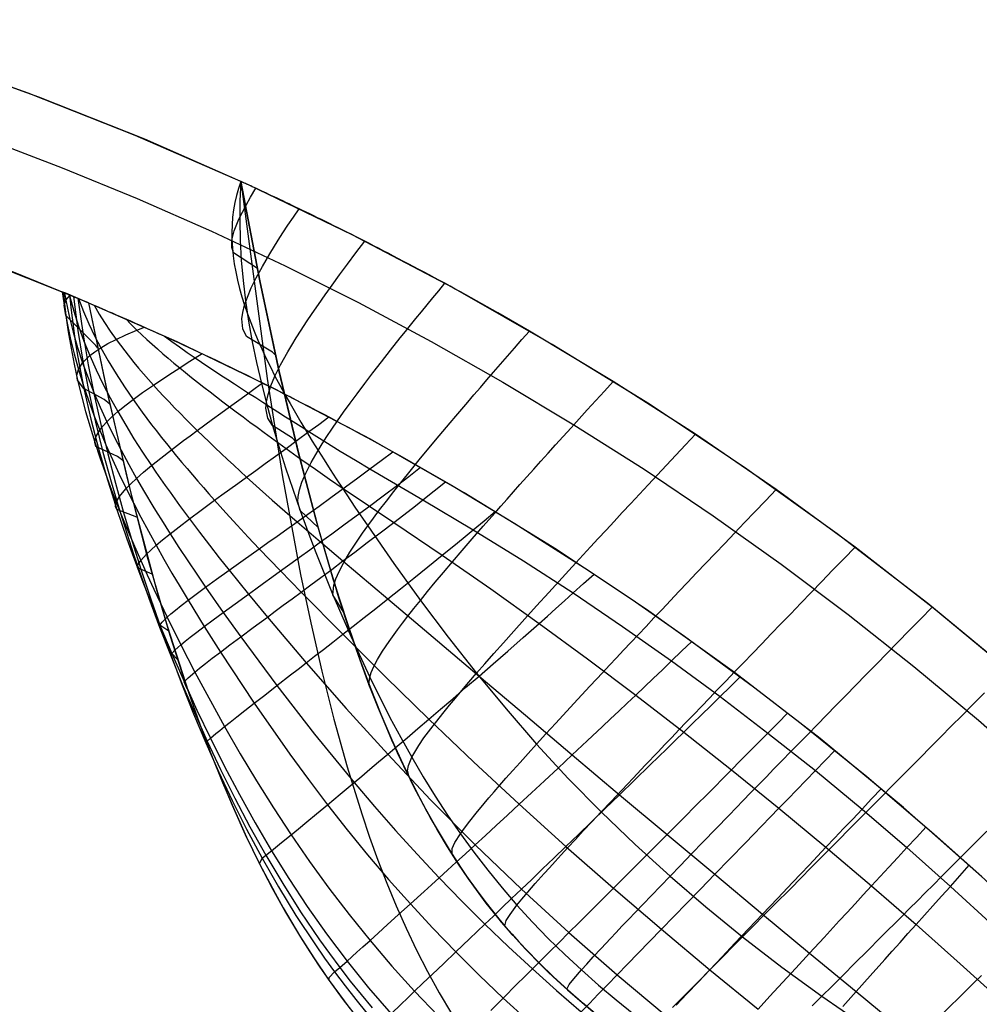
# Model space of a CAD drawing. Header units: millimetres. Extents: x -58 to 58, y -58 to 57.
# Tile 39 of 40: x 20 to 37, y 38 to 55. Entities that reach past the tile are written whole.
import ezdxf

# ---------------------------------------------------------------- set-up
doc = ezdxf.new("R2010")
doc.units = ezdxf.units.MM
doc.header["$MEASUREMENT"] = 0
doc.layers.add('Predefinito', color=5, linetype='Continuous')

msp = doc.modelspace()

# ---------------------------------------------------------------- linework, layer by layer
at = {"layer": 'Predefinito', "extrusion": (0.459919, 0.537098, 0.707107)}
for points in [[(15.859, 93.725), (16.806, 94.121), (17.751, 94.542), (18.695, 94.988), (19.637, 95.459), (20.577, 95.955), (21.513, 96.476), (22.447, 97.023), (23.377, 97.594)], [(20.386, 100.408), (19.418, 99.871), (18.447, 99.363), (17.474, 98.882), (16.499, 98.43)], [(16.499, 98.43), (14.89, 100.173), (14.067, 101.026), (13.229, 101.864), (12.374, 102.683), (11.497, 103.48), (11.049, 103.869), (10.593, 104.25), (10.129, 104.622), (9.657, 104.985), (9.176, 105.335), (8.686, 105.671), (8.187, 105.991), (7.934, 106.145), (7.678, 106.294), (7.419, 106.438), (7.157, 106.577), (6.892, 106.71), (6.624, 106.838), (6.351, 106.959), (6.076, 107.075), (5.797, 107.183), (5.517, 107.284), (5.234, 107.376), (4.95, 107.46), (4.665, 107.536), (4.377, 107.604), (4.088, 107.664), (3.797, 107.715), (3.504, 107.757), (3.209, 107.791), (2.913, 107.816), (2.614, 107.833), (2.315, 107.842), (2.017, 107.843), (1.72, 107.836), (1.423, 107.823), (1.128, 107.803), (0.833, 107.777), (0.539, 107.745), (0.246, 107.706), (-0.046, 107.661), (-0.337, 107.61), (-0.627, 107.552), (-0.916, 107.487), (-1.205, 107.416), (-1.492, 107.338), (-1.779, 107.254), (-2.063, 107.164), (-2.346, 107.067), (-2.625, 106.965), (-2.902, 106.858), (-3.176, 106.746), (-3.447, 106.629), (-3.716, 106.507), (-4.247, 106.249), (-4.77, 105.975), (-5.284, 105.686), (-5.791, 105.382), (-6.292, 105.064), (-6.786, 104.734), (-7.273, 104.394), (-7.753, 104.044), (-8.694, 103.322), (-9.61, 102.573), (-10.505, 101.801), (-11.383, 101.009), (-13.096, 99.378), (-14.763, 97.695)]]:
    msp.add_lwpolyline(points, dxfattribs=at)
at = {"layer": 'Predefinito'}
for points in [[(23.902, 52.297), (22.068, 53.097), (20.206, 53.833), (18.321, 54.503), (16.413, 55.108)], [(49.961, 28.463), (48.949, 30.171), (47.878, 31.842), (46.751, 33.476), (45.567, 35.069), (44.33, 36.621), (43.039, 38.13), (41.698, 39.592), (40.306, 41.008), (38.867, 42.375), (37.381, 43.691), (35.851, 44.955), (34.278, 46.166), (32.664, 47.322), (31.011, 48.421), (29.321, 49.462), (27.596, 50.445), (25.839, 51.367), (24.05, 52.229), (22.233, 53.028), (20.39, 53.763), (18.522, 54.435)], [(19.49, 53.032), (20.797, 52.533), (22.098, 51.999), (23.391, 51.43), (24.676, 50.827), (25.95, 50.188), (27.213, 49.515), (28.462, 48.807), (29.698, 48.066), (30.917, 47.29), (32.12, 46.482), (33.304, 45.641), (34.468, 44.768), (35.612, 43.864), (36.733, 42.929), (37.831, 41.965)], [(30.104, 37.8), (29.844, 38.016), (29.589, 38.237), (29.34, 38.465), (29.097, 38.701), (28.858, 38.946), (28.625, 39.202), (28.397, 39.469), (28.173, 39.749), (27.954, 40.043), (27.74, 40.352), (27.529, 40.677), (27.323, 41.019), (27.12, 41.379), (26.92, 41.759), (26.725, 42.159), (26.532, 42.581), (26.343, 43.026), (26.156, 43.495), (25.972, 43.99), (25.79, 44.51), (25.611, 45.058), (25.258, 46.241), (24.913, 47.547), (24.572, 48.986), (24.236, 50.566), (23.902, 52.297)], [(21.253, 50.185), (19.978, 50.706), (18.69, 51.195), (17.391, 51.651)], [(46.395, 28.596), (45.38, 30.181), (44.312, 31.729), (43.19, 33.24), (42.017, 34.711), (40.794, 36.14), (39.522, 37.527), (38.203, 38.868), (36.839, 40.164), (35.431, 41.412), (33.98, 42.61), (32.489, 43.757), (30.96, 44.853), (29.393, 45.894), (27.791, 46.882), (26.157, 47.813), (24.491, 48.687), (22.796, 49.504), (21.073, 50.261), (19.326, 50.958)], [(21.253, 50.185), (21.583, 48.61), (21.919, 47.155), (22.265, 45.81), (22.622, 44.567), (22.993, 43.416), (23.185, 42.873), (23.382, 42.35), (23.584, 41.847), (23.791, 41.362), (24.004, 40.894), (24.224, 40.443), (24.45, 40.009), (24.683, 39.59), (24.923, 39.186), (25.171, 38.798), (25.425, 38.424), (25.686, 38.064), (25.954, 37.719)], [(29.912, 37.958), (29.689, 38.148), (29.471, 38.343), (29.257, 38.544), (29.047, 38.751), (28.841, 38.965), (28.638, 39.187), (28.44, 39.418), (28.245, 39.658), (28.053, 39.908), (27.865, 40.169), (27.68, 40.442), (27.498, 40.727), (27.319, 41.025), (27.143, 41.337), (26.969, 41.663), (26.798, 42.005), (26.63, 42.363), (26.464, 42.738), (26.3, 43.13), (26.138, 43.54), (25.979, 43.97), (25.821, 44.419), (25.51, 45.38), (25.206, 46.429), (24.906, 47.572), (24.611, 48.815)]]:
    msp.add_lwpolyline(points, dxfattribs=at)
at = {"layer": 'Predefinito', "extrusion": (1, 0, 0)}
for points in [[(52.297, 60), (52.297, 187.816)], [(44.567, 194.521), (44.567, 60.005)], [(40.443, 196.61), (40.443, 60.002)], [(38.798, 197.245), (38.798, 60.001)]]:
    msp.add_lwpolyline(points, dxfattribs=at)
at = {"layer": 'Predefinito', "extrusion": (0, 1, 0)}
msp.add_lwpolyline([(-23.902, 60), (-23.902, 35)], dxfattribs=at)
at = {"layer": 'Predefinito', "extrusion": (-3.70511e-05, 5.91552e-05, 1)}
msp.add_lwpolyline([(23.904, 52.293), (24.359, 48.867), (24.631, 47.161), (24.944, 45.464), (25.119, 44.62), (25.311, 43.78), (25.52, 42.945), (25.751, 42.117), (26.006, 41.299), (26.144, 40.894), (26.289, 40.492), (26.443, 40.094), (26.606, 39.701), (26.778, 39.313), (26.959, 38.931), (27.151, 38.556), (27.354, 38.188), (27.567, 37.828), (27.792, 37.476), (28.028, 37.133), (28.273, 36.801), (28.528, 36.477), (28.79, 36.165), (29.059, 35.862), (29.335, 35.568), (29.62, 35.281), (29.914, 34.998), (30.236, 34.703), (30.568, 34.414), (30.909, 34.134), (31.256, 33.863), (31.609, 33.606), (31.966, 33.36), (32.329, 33.127), (32.696, 32.904), (33.104, 32.671), (33.516, 32.45)], dxfattribs=at)
at = {"layer": 'Predefinito', "extrusion": (0.621917, 0.782994, 0.011813)}
msp.add_lwpolyline([(14.336, 59.384), (14.386, 57.761), (14.888, 50.123)], dxfattribs=at)
at = {"layer": 'Predefinito', "extrusion": (0, 1, -2.47591e-08)}
msp.add_lwpolyline([(-21.253, 191.143), (-21.253, 60.006)], dxfattribs=at)
at = {"layer": 'Predefinito'}
for points in [[(23.902, 52.297, 43.333), (23.862, 52.175, 43.156), (23.828, 52.052, 42.98), (23.799, 51.928, 42.804), (23.777, 51.801, 42.629), (23.761, 51.672, 42.456), (23.751, 51.542, 42.284), (23.747, 51.41, 42.114), (23.749, 51.276, 41.946), (23.757, 51.14, 41.781), (23.771, 51.002, 41.619), (23.79, 50.863, 41.459), (23.815, 50.722, 41.303), (23.846, 50.58, 41.151), (23.882, 50.435, 41.001), (23.922, 50.289, 40.856), (23.969, 50.142, 40.715), (24.019, 49.993, 40.578), (24.075, 49.843, 40.446), (24.135, 49.691, 40.318), (24.2, 49.538, 40.195), (24.269, 49.383, 40.077), (24.341, 49.227, 39.963), (24.418, 49.07, 39.855), (24.498, 48.912, 39.752), (24.582, 48.753, 39.654), (24.669, 48.593, 39.562), (24.759, 48.432, 39.476), (24.852, 48.27, 39.395), (24.948, 48.108, 39.321), (25.046, 47.945, 39.253), (25.146, 47.782, 39.192), (25.196, 47.7, 39.164), (25.247, 47.618, 39.138), (25.351, 47.454, 39.09), (25.456, 47.289, 39.049), (25.562, 47.125, 39.013), (25.67, 46.961, 38.983), (25.889, 46.632, 38.931), (26.111, 46.305, 38.889), (26.563, 45.655, 38.814), (27.028, 45.012, 38.747), (27.508, 44.374, 38.687), (28.004, 43.744, 38.633), (28.517, 43.124, 38.585), (29.048, 42.514, 38.544), (29.599, 41.916, 38.51), (30.17, 41.334, 38.483), (30.76, 40.768, 38.462), (31.369, 40.217, 38.448), (31.994, 39.681, 38.441), (32.631, 39.162, 38.44), (33.314, 38.635, 38.447), (34.008, 38.128, 38.461), (34.718, 37.64, 38.483)], [(23.902, 52.297, 51.667), (23.889, 51.959, 51.484), (23.886, 51.617, 51.303), (23.893, 51.273, 51.124), (23.912, 50.925, 50.95), (23.943, 50.575, 50.781), (23.985, 50.221, 50.617), (24.039, 49.865, 50.461), (24.103, 49.507, 50.313), (24.177, 49.146, 50.174), (24.261, 48.783, 50.044), (24.354, 48.418, 49.924), (24.456, 48.052, 49.814), (24.566, 47.684, 49.715), (24.623, 47.5, 49.67), (24.683, 47.315, 49.627), (24.744, 47.131, 49.588), (24.806, 46.946, 49.553), (24.87, 46.762, 49.52), (24.936, 46.577, 49.491), (25.071, 46.209, 49.444), (25.211, 45.841, 49.407), (25.504, 45.11, 49.354), (25.815, 44.388, 49.311), (26.145, 43.675, 49.273), (26.498, 42.973, 49.238), (26.685, 42.626, 49.222), (26.877, 42.283, 49.207), (27.077, 41.943, 49.192), (27.285, 41.608, 49.179), (27.5, 41.277, 49.167), (27.724, 40.952, 49.156), (27.956, 40.632, 49.145), (28.197, 40.318, 49.136), (28.448, 40.011, 49.127), (28.707, 39.711, 49.12), (28.975, 39.418, 49.114), (29.252, 39.133, 49.108), (29.537, 38.855, 49.104), (29.828, 38.585, 49.1), (30.126, 38.323, 49.097), (30.43, 38.067, 49.096), (30.74, 37.818, 49.095)], [(23.902, 52.297, 187.816), (24.235, 50.57, 188.911), (24.571, 48.993, 189.891), (24.91, 47.556, 190.761), (25.256, 46.251, 191.528), (25.431, 45.645, 191.875), (25.608, 45.068, 192.197), (25.787, 44.52, 192.497), (25.968, 43.999, 192.775), (26.152, 43.505, 193.031), (26.339, 43.035, 193.266), (26.528, 42.589, 193.481), (26.721, 42.167, 193.677), (26.917, 41.766, 193.854), (27.016, 41.573, 193.936), (27.116, 41.386, 194.014), (27.217, 41.203, 194.087), (27.319, 41.025, 194.156), (27.422, 40.851, 194.221), (27.526, 40.682, 194.281), (27.631, 40.518, 194.338), (27.736, 40.357, 194.391), (27.843, 40.2, 194.441), (27.951, 40.048, 194.487), (28.06, 39.899, 194.529), (28.17, 39.754, 194.568), (28.282, 39.612, 194.603), (28.394, 39.473, 194.635), (28.508, 39.338, 194.664), (28.622, 39.205, 194.69), (28.738, 39.076, 194.713), (28.856, 38.949, 194.733), (28.974, 38.825, 194.75), (29.094, 38.703, 194.765), (29.215, 38.584, 194.776), (29.338, 38.467, 194.786), (29.462, 38.352, 194.793), (29.587, 38.239, 194.797), (29.714, 38.127, 194.799), (29.842, 38.017, 194.8), (30.102, 37.802, 194.794)], [(37.24, 43.811, 30), (35.928, 44.894, 30), (34.586, 45.935, 30), (33.213, 46.938, 30), (31.811, 47.899, 30), (30.38, 48.819, 30), (28.925, 49.695, 30), (28.371, 50.013, 30.009), (28.186, 50.118, 30.019), (28.002, 50.221, 30.033), (27.818, 50.323, 30.054), (27.726, 50.374, 30.068), (27.634, 50.424, 30.083), (27.543, 50.474, 30.1), (27.451, 50.524, 30.12), (27.36, 50.573, 30.142), (27.27, 50.622, 30.167), (27.18, 50.671, 30.194), (27.09, 50.719, 30.224), (27, 50.766, 30.256), (26.912, 50.813, 30.29), (26.823, 50.86, 30.326), (26.735, 50.906, 30.365), (26.648, 50.952, 30.406), (26.562, 50.997, 30.449), (26.476, 51.042, 30.494), (26.391, 51.086, 30.541), (26.307, 51.129, 30.59), (26.224, 51.172, 30.641), (26.142, 51.214, 30.694), (26.06, 51.255, 30.749), (25.98, 51.296, 30.805), (25.901, 51.336, 30.864), (25.822, 51.376, 30.924), (25.745, 51.414, 30.986), (25.669, 51.452, 31.05), (25.594, 51.49, 31.116), (25.52, 51.526, 31.183), (25.448, 51.562, 31.252), (25.377, 51.597, 31.322), (25.307, 51.631, 31.394), (25.238, 51.665, 31.468), (25.171, 51.698, 31.544), (25.105, 51.73, 31.62), (25.041, 51.761, 31.699), (24.978, 51.791, 31.779), (24.917, 51.821, 31.86), (24.857, 51.849, 31.943), (24.799, 51.877, 32.027), (24.742, 51.904, 32.113), (24.688, 51.931, 32.2), (24.634, 51.956, 32.288), (24.583, 51.98, 32.378), (24.533, 52.004, 32.469), (24.484, 52.027, 32.561), (24.438, 52.048, 32.654), (24.393, 52.069, 32.748), (24.35, 52.089, 32.843), (24.309, 52.109, 32.939), (24.27, 52.127, 33.036), (24.233, 52.144, 33.134), (24.198, 52.161, 33.233), (24.164, 52.176, 33.333), (24.133, 52.191, 33.434), (24.103, 52.204, 33.535), (24.076, 52.217, 33.637), (24.05, 52.229, 33.74), (24.027, 52.24, 33.843), (24.005, 52.249, 33.947), (23.986, 52.258, 34.051), (23.968, 52.266, 34.155), (23.953, 52.273, 34.26), (23.94, 52.28, 34.366), (23.928, 52.285, 34.471), (23.919, 52.289, 34.577), (23.912, 52.292, 34.683), (23.906, 52.295, 34.788), (23.903, 52.296, 34.894), (23.902, 52.297, 35)], [(24.193, 50.782, 60), (23.778, 51.052, 46.436), (23.747, 51.149, 44.187), (23.749, 51.276, 41.946), (23.789, 51.439, 39.718), (23.869, 51.641, 37.524), (23.994, 51.885, 35.388), (24.073, 52.025, 34.349), (24.164, 52.176, 33.333)], [(24.509, 49.273, 60), (24.456, 49.327, 57.575), (24.002, 49.602, 47.899), (23.938, 49.732, 45.492), (23.923, 49.909, 43.096), (23.937, 50.017, 41.904), (23.969, 50.142, 40.715), (24.017, 50.284, 39.532), (24.085, 50.443, 38.36), (24.172, 50.622, 37.203), (24.278, 50.819, 36.068), (24.406, 51.038, 34.961), (24.554, 51.277, 33.887), (24.636, 51.404, 33.364), (24.724, 51.537, 32.851), (24.818, 51.676, 32.35), (24.917, 51.821, 31.86)], [(24.857, 47.771, 60), (24.801, 47.831, 57.45), (24.456, 48.052, 49.814), (24.372, 48.177, 47.277), (24.341, 48.352, 44.751), (24.35, 48.462, 43.494), (24.377, 48.591, 42.241), (24.426, 48.741, 40.994), (24.498, 48.912, 39.752), (24.595, 49.108, 38.518), (24.719, 49.33, 37.299), (24.79, 49.45, 36.698), (24.869, 49.578, 36.103), (24.954, 49.712, 35.516), (25.047, 49.854, 34.938), (25.147, 50.002, 34.369), (25.254, 50.158, 33.812), (25.369, 50.322, 33.266), (25.492, 50.493, 32.733), (25.622, 50.671, 32.213), (25.76, 50.858, 31.709), (25.906, 51.053, 31.22), (26.06, 51.255, 30.749)], [(25.247, 46.279, 60), (24.936, 46.577, 49.491), (24.898, 46.725, 46.877), (24.901, 46.82, 45.574), (24.923, 46.934, 44.275), (24.966, 47.067, 42.981), (25.033, 47.224, 41.693), (25.126, 47.407, 40.412), (25.247, 47.618, 39.138), (25.32, 47.734, 38.504), (25.4, 47.859, 37.874), (25.488, 47.991, 37.248), (25.585, 48.132, 36.628), (25.69, 48.281, 36.016), (25.804, 48.439, 35.412), (25.927, 48.605, 34.818), (26.058, 48.781, 34.235), (26.199, 48.965, 33.664), (26.349, 49.159, 33.106), (26.508, 49.362, 32.564), (26.677, 49.574, 32.038), (26.765, 49.684, 31.781), (26.856, 49.797, 31.529), (26.949, 49.911, 31.282), (27.044, 50.029, 31.039), (27.142, 50.149, 30.801), (27.243, 50.271, 30.569), (27.346, 50.396, 30.342), (27.451, 50.524, 30.12)], [(21.253, 50.185, 60.006), (21.17, 50.22, 56.047), (20.858, 50.351, 48.128), (20.793, 50.378, 44.168), (20.811, 50.37, 42.187), (20.879, 50.342, 40.205), (20.938, 50.318, 39.215), (21.017, 50.285, 38.224), (21.121, 50.241, 37.234), (21.184, 50.215, 36.738), (21.256, 50.184, 36.243), (21.338, 50.149, 35.748), (21.432, 50.109, 35.253), (21.54, 50.063, 34.758), (21.599, 50.037, 34.51), (21.664, 50.009, 34.263), (21.733, 49.979, 34.015), (21.807, 49.947, 33.768), (21.886, 49.912, 33.52), (21.972, 49.875, 33.273), (22.065, 49.834, 33.025), (22.166, 49.789, 32.778), (22.275, 49.74, 32.53), (22.394, 49.687, 32.283), (22.457, 49.658, 32.159), (22.523, 49.628, 32.035), (22.592, 49.597, 31.911), (22.664, 49.564, 31.787), (22.739, 49.53, 31.664), (22.818, 49.494, 31.54), (22.9, 49.456, 31.416), (22.986, 49.416, 31.292), (23.076, 49.373, 31.169), (23.171, 49.329, 31.045), (23.27, 49.282, 30.921), (23.374, 49.233, 30.797), (23.484, 49.181, 30.674), (23.6, 49.125, 30.55), (23.722, 49.066, 30.426), (23.852, 49.003, 30.302), (23.99, 48.936, 30.179), (24.137, 48.864, 30.055), (24.215, 48.825, 29.993), (24.295, 48.785, 29.931), (24.379, 48.743, 29.869), (24.467, 48.699, 29.808), (24.558, 48.654, 29.746), (24.653, 48.605, 29.684), (24.754, 48.554, 29.622), (24.86, 48.5, 29.56), (24.972, 48.442, 29.498), (25.091, 48.381, 29.436), (25.22, 48.314, 29.375), (25.359, 48.241, 29.313), (25.511, 48.161, 29.251), (25.593, 48.117, 29.22), (25.68, 48.071, 29.189), (25.773, 48.021, 29.158), (25.873, 47.967, 29.127), (25.982, 47.908, 29.097), (26.1, 47.844, 29.066), (26.23, 47.773, 29.035), (26.373, 47.694, 29.004), (26.532, 47.605, 28.973), (26.71, 47.506, 28.943), (27.122, 47.272, 28.881), (27.597, 46.996, 28.82), (28.672, 46.348, 28.699), (29.947, 45.535, 28.578), (30.708, 45.025, 28.519), (31.62, 44.39, 28.46), (32.819, 43.51, 28.405), (33.651, 42.87, 28.381), (34.792, 41.95, 28.367), (35.959, 40.954, 28.377), (36.791, 40.208, 28.4)], [(20.797, 50.376, 43.086), (20.829, 50.146, 42.932), (20.878, 49.859, 42.74), (20.937, 49.578, 42.552), (21.004, 49.301, 42.369), (21.08, 49.028, 42.192), (21.162, 48.759, 42.02), (21.252, 48.494, 41.854), (21.348, 48.231, 41.694), (21.45, 47.972, 41.541), (21.558, 47.715, 41.396), (21.67, 47.46, 41.257), (21.788, 47.207, 41.127), (21.909, 46.956, 41.004), (22.035, 46.707, 40.89), (22.163, 46.46, 40.785), (22.295, 46.214, 40.69), (22.43, 45.969, 40.604), (22.567, 45.726, 40.528), (22.706, 45.486, 40.461), (22.846, 45.249, 40.402), (22.986, 45.015, 40.349), (23.267, 44.558, 40.256), (23.548, 44.112, 40.173), (24.134, 43.223, 40.019), (24.754, 42.337, 39.881), (25.078, 41.897, 39.818), (25.411, 41.459, 39.76), (25.755, 41.023, 39.706), (26.109, 40.589, 39.657), (26.475, 40.159, 39.613), (26.852, 39.733, 39.574), (27.241, 39.312, 39.541), (27.641, 38.898, 39.512), (28.05, 38.492, 39.489), (28.466, 38.096, 39.472), (28.888, 37.711, 39.46)], [(20.82, 50.366, 46.616), (20.839, 50.165, 46.512), (20.862, 49.966, 46.408), (20.903, 49.679, 46.26), (20.95, 49.396, 46.115), (21.005, 49.116, 45.973), (21.065, 48.839, 45.834), (21.132, 48.565, 45.7), (21.205, 48.294, 45.571), (21.282, 48.026, 45.446), (21.365, 47.76, 45.326), (21.452, 47.496, 45.212), (21.543, 47.234, 45.103), (21.638, 46.975, 45), (21.737, 46.717, 44.904), (21.839, 46.461, 44.814), (21.944, 46.207, 44.731), (22.052, 45.955, 44.656), (22.162, 45.705, 44.588), (22.274, 45.456, 44.528), (22.388, 45.208, 44.475), (22.504, 44.963, 44.428), (22.622, 44.719, 44.386), (22.86, 44.238, 44.311), (23.104, 43.764, 44.243), (23.619, 42.817, 44.118), (23.891, 42.344, 44.059), (24.175, 41.873, 44.004), (24.471, 41.403, 43.951), (24.779, 40.936, 43.902), (25.1, 40.471, 43.857), (25.435, 40.009, 43.815), (25.786, 39.551, 43.778), (26.151, 39.099, 43.745), (26.532, 38.654, 43.716), (26.927, 38.216, 43.692), (27.336, 37.79, 43.673)], [(20.835, 50.36, 41.285), (20.858, 50.233, 41.188), (20.916, 49.952, 40.974), (20.985, 49.677, 40.764), (21.064, 49.407, 40.56), (21.151, 49.142, 40.362), (21.246, 48.881, 40.171), (21.348, 48.623, 39.986), (21.457, 48.369, 39.809), (21.573, 48.118, 39.64), (21.694, 47.869, 39.478), (21.821, 47.622, 39.325), (21.953, 47.376, 39.18), (22.09, 47.133, 39.045), (22.231, 46.89, 38.919), (22.375, 46.649, 38.803), (22.449, 46.529, 38.749), (22.523, 46.409, 38.697), (22.599, 46.29, 38.648), (22.675, 46.17, 38.602), (22.828, 45.933, 38.519), (22.983, 45.699, 38.445), (23.138, 45.469, 38.38), (23.292, 45.242, 38.321), (23.599, 44.803, 38.22), (23.903, 44.378, 38.129), (24.53, 43.53, 37.963), (25.187, 42.685, 37.816), (25.875, 41.845, 37.687), (26.231, 41.428, 37.63), (26.596, 41.012, 37.578), (26.971, 40.599, 37.531), (27.355, 40.19, 37.49), (27.748, 39.784, 37.455), (28.15, 39.384, 37.425), (28.56, 38.99, 37.401), (28.975, 38.604, 37.382), (29.396, 38.226, 37.369), (29.821, 37.856, 37.361)], [(21.414, 49.397, 60.006), (21.384, 49.441, 58.352), (20.862, 49.966, 46.408), (20.829, 50.146, 42.932), (20.858, 50.233, 41.188), (20.936, 50.319, 39.244)], [(20.922, 50.324, 39.454), (20.925, 50.311, 39.442), (20.998, 50.041, 39.205), (21.081, 49.778, 38.974), (21.174, 49.52, 38.749), (21.277, 49.267, 38.531), (21.387, 49.019, 38.321), (21.505, 48.775, 38.118), (21.631, 48.533, 37.923), (21.763, 48.294, 37.737), (21.901, 48.057, 37.56), (22.045, 47.822, 37.392), (22.195, 47.588, 37.234), (22.349, 47.355, 37.086), (22.428, 47.239, 37.015), (22.508, 47.123, 36.948), (22.589, 47.007, 36.883), (22.672, 46.891, 36.821), (22.755, 46.775, 36.762), (22.839, 46.66, 36.705), (22.924, 46.544, 36.652), (23.01, 46.428, 36.602), (23.096, 46.313, 36.555), (23.183, 46.199, 36.51), (23.356, 45.974, 36.43), (23.529, 45.753, 36.359), (23.701, 45.537, 36.296), (24.037, 45.121, 36.187), (24.366, 44.722, 36.09), (25.04, 43.925, 35.914), (25.736, 43.129, 35.758), (26.458, 42.335, 35.623), (27.205, 41.545, 35.51), (27.98, 40.761, 35.419), (28.784, 39.988, 35.351), (29.608, 39.234, 35.306), (30.449, 38.502, 35.284), (31.302, 37.789, 35.282)], [(20.923, 50.323, 50.077), (20.951, 50.056, 49.973), (20.985, 49.79, 49.87), (21.025, 49.513, 49.764), (21.07, 49.238, 49.658), (21.12, 48.966, 49.555), (21.174, 48.695, 49.455), (21.296, 48.16, 49.262), (21.363, 47.895, 49.17), (21.433, 47.631, 49.082), (21.507, 47.369, 48.997), (21.584, 47.109, 48.917), (21.665, 46.85, 48.84), (21.748, 46.592, 48.769), (21.834, 46.336, 48.702), (21.922, 46.082, 48.64), (22.012, 45.828, 48.583), (22.105, 45.577, 48.532), (22.2, 45.326, 48.487), (22.297, 45.076, 48.447), (22.496, 44.578, 48.38), (22.703, 44.085, 48.322), (23.14, 43.105, 48.22), (23.375, 42.615, 48.172), (23.621, 42.124, 48.126), (23.879, 41.634, 48.083), (24.151, 41.145, 48.041), (24.437, 40.658, 48.002), (24.739, 40.173, 47.966), (25.058, 39.691, 47.932), (25.395, 39.212, 47.902), (25.751, 38.74, 47.875), (26.125, 38.276, 47.852), (26.319, 38.047, 47.842), (26.518, 37.821, 47.833)], [(20.993, 50.294, 51.784), (21.069, 49.706, 51.594), (21.156, 49.169, 51.42), (21.259, 48.637, 51.253), (21.376, 48.111, 51.094), (21.505, 47.59, 50.945), (21.646, 47.073, 50.808), (21.798, 46.56, 50.684), (21.959, 46.052, 50.576), (22.043, 45.799, 50.529), (22.129, 45.548, 50.486), (22.216, 45.297, 50.448), (22.306, 45.047, 50.414), (22.492, 44.547, 50.356), (22.886, 43.556, 50.261), (23.098, 43.061, 50.218), (23.319, 42.564, 50.177), (23.553, 42.068, 50.137), (23.8, 41.571, 50.098), (24.062, 41.075, 50.062), (24.338, 40.581, 50.027), (24.632, 40.087, 49.995), (24.943, 39.597, 49.966), (25.274, 39.11, 49.939), (25.447, 38.869, 49.927), (25.625, 38.63, 49.916), (25.808, 38.392, 49.905), (25.996, 38.157, 49.895), (26.19, 37.925, 49.886)], [(21.066, 50.264, 53.469), (21.159, 49.628, 53.304), (21.251, 49.106, 53.169), (21.353, 48.588, 53.037), (21.467, 48.072, 52.911), (21.59, 47.56, 52.793), (21.723, 47.049, 52.683), (21.865, 46.542, 52.584), (22.015, 46.036, 52.496), (22.173, 45.534, 52.423), (22.339, 45.033, 52.365), (22.512, 44.533, 52.317), (22.883, 43.536, 52.239), (23.083, 43.036, 52.203), (23.294, 42.536, 52.168), (23.517, 42.034, 52.135), (23.753, 41.532, 52.103), (24.005, 41.031, 52.072), (24.272, 40.53, 52.043), (24.558, 40.03, 52.016), (24.863, 39.531, 51.991), (25.188, 39.037, 51.969), (25.359, 38.793, 51.958), (25.535, 38.55, 51.949), (25.716, 38.309, 51.94), (25.903, 38.07, 51.931), (26.096, 37.834, 51.924)], [(21.08, 50.258, 37.589), (21.165, 50.037, 37.361), (21.258, 49.822, 37.138), (21.359, 49.611, 36.922), (21.467, 49.404, 36.711), (21.596, 49.174, 36.483), (21.733, 48.949, 36.263), (21.878, 48.726, 36.052), (22.029, 48.505, 35.85), (22.187, 48.285, 35.659), (22.268, 48.176, 35.567), (22.351, 48.066, 35.477), (22.436, 47.957, 35.39), (22.521, 47.848, 35.306), (22.609, 47.739, 35.225), (22.697, 47.63, 35.146), (22.787, 47.52, 35.07), (22.878, 47.411, 34.997), (22.97, 47.302, 34.927), (23.063, 47.192, 34.861), (23.158, 47.083, 34.797), (23.254, 46.973, 34.736), (23.35, 46.863, 34.679), (23.448, 46.753, 34.625), (23.546, 46.643, 34.574), (23.645, 46.534, 34.527), (23.84, 46.321, 34.441), (24.034, 46.113, 34.365), (24.225, 45.91, 34.299), (24.595, 45.524, 34.184), (24.953, 45.156, 34.082), (25.677, 44.421, 33.899), (26.418, 43.684, 33.738), (27.176, 42.945, 33.6), (27.951, 42.205, 33.485), (28.746, 41.466, 33.393), (29.558, 40.731, 33.324), (30.383, 40.006, 33.278), (31.219, 39.292, 33.255), (32.061, 38.589, 33.252), (32.899, 37.905, 33.27)], [(21.253, 50.185, 60.006), (21.597, 48.543, 60.006), (21.988, 46.876, 60.006), (22.429, 45.22, 60.005), (22.67, 44.409, 60.004), (22.926, 43.615, 60.004)], [(21.354, 50.142, 35.656), (21.442, 49.99, 35.465), (21.535, 49.842, 35.278), (21.632, 49.695, 35.094), (21.734, 49.55, 34.916), (21.885, 49.349, 34.671), (22.043, 49.15, 34.436), (22.126, 49.051, 34.323), (22.21, 48.952, 34.211), (22.296, 48.854, 34.103), (22.383, 48.756, 33.997), (22.473, 48.657, 33.893), (22.564, 48.559, 33.793), (22.657, 48.461, 33.695), (22.751, 48.362, 33.599), (22.847, 48.264, 33.507), (22.945, 48.165, 33.418), (23.044, 48.066, 33.331), (23.145, 47.966, 33.248), (23.247, 47.866, 33.168), (23.351, 47.766, 33.09), (23.456, 47.665, 33.016), (23.563, 47.564, 32.946), (23.671, 47.463, 32.878), (23.78, 47.361, 32.815), (23.891, 47.258, 32.754), (24.003, 47.155, 32.697), (24.115, 47.053, 32.644), (24.227, 46.952, 32.595), (24.449, 46.754, 32.506), (24.668, 46.562, 32.428), (24.881, 46.376, 32.36), (25.29, 46.027, 32.243), (25.68, 45.697, 32.14), (26.461, 45.037, 31.956), (27.25, 44.371, 31.797), (28.048, 43.696, 31.661), (28.854, 43.014, 31.549), (29.669, 42.325, 31.46), (30.492, 41.633, 31.393), (31.319, 40.941, 31.349), (32.149, 40.249, 31.325), (32.979, 39.557, 31.322), (33.796, 38.879, 31.338), (34.605, 38.208, 31.374), (35.416, 37.538, 31.43)], [(21.902, 49.905, 33.474), (21.997, 49.807, 33.314), (22.096, 49.71, 33.157), (22.182, 49.628, 33.027), (22.27, 49.546, 32.9), (22.36, 49.465, 32.776), (22.452, 49.383, 32.654), (22.546, 49.301, 32.535), (22.642, 49.22, 32.418), (22.74, 49.138, 32.305), (22.84, 49.055, 32.194), (22.942, 48.972, 32.086), (23.045, 48.889, 31.981), (23.151, 48.805, 31.879), (23.259, 48.721, 31.779), (23.368, 48.636, 31.683), (23.48, 48.551, 31.59), (23.593, 48.464, 31.5), (23.708, 48.377, 31.414), (23.825, 48.29, 31.331), (23.943, 48.201, 31.251), (24.063, 48.112, 31.174), (24.185, 48.022, 31.102), (24.309, 47.931, 31.033), (24.435, 47.839, 30.967), (24.562, 47.746, 30.906), (24.69, 47.653, 30.848), (24.819, 47.56, 30.795), (24.947, 47.469, 30.745), (25.2, 47.291, 30.657), (25.447, 47.12, 30.58), (25.686, 46.956, 30.514), (26.564, 46.368, 30.302), (27.407, 45.796, 30.129), (28.25, 45.212, 29.981), (29.092, 44.612, 29.856), (29.933, 43.995, 29.755), (30.772, 43.364, 29.675), (31.608, 42.72, 29.616), (32.438, 42.065, 29.576), (33.263, 41.397, 29.555), (34.081, 40.72, 29.55), (34.874, 40.047, 29.563), (35.648, 39.375, 29.594), (36.417, 38.692, 29.642), (37.179, 38.001, 29.709)], [(21.625, 48.421, 60.006), (21.529, 48.503, 56.555), (21.174, 48.695, 49.455), (21.065, 48.839, 45.834), (21.054, 48.927, 44.016), (21.08, 49.028, 42.192), (21.151, 49.142, 40.362), (21.277, 49.267, 38.531), (21.363, 49.334, 37.619), (21.467, 49.404, 36.711), (21.59, 49.476, 35.81), (21.734, 49.55, 34.916), (21.902, 49.628, 34.031), (22.096, 49.71, 33.157), (22.227, 49.761, 32.636)], [(25.693, 44.803, 60), (25.504, 45.11, 49.354), (25.522, 45.277, 46.707), (25.556, 45.385, 45.388), (25.612, 45.515, 44.075), (25.693, 45.669, 42.767), (25.801, 45.85, 41.466), (25.939, 46.061, 40.173), (26.02, 46.179, 39.53), (26.111, 46.305, 38.889), (26.21, 46.441, 38.251), (26.318, 46.585, 37.617), (26.437, 46.739, 36.988), (26.564, 46.903, 36.366), (26.702, 47.077, 35.753), (26.85, 47.26, 35.15), (27.008, 47.454, 34.558), (27.176, 47.658, 33.98), (27.356, 47.873, 33.416), (27.546, 48.099, 32.867), (27.645, 48.216, 32.6), (27.747, 48.336, 32.337), (27.851, 48.459, 32.079), (27.959, 48.585, 31.825), (28.07, 48.713, 31.577), (28.183, 48.844, 31.334), (28.299, 48.979, 31.097), (28.418, 49.116, 30.866), (28.54, 49.256, 30.64), (28.666, 49.399, 30.42), (28.794, 49.546, 30.207), (28.925, 49.695, 30)], [(22.575, 49.604, 31.941), (22.704, 49.511, 31.778), (22.836, 49.418, 31.619), (22.972, 49.323, 31.466), (23.111, 49.227, 31.317), (23.22, 49.154, 31.208), (23.331, 49.08, 31.101), (23.443, 49.005, 30.998), (23.558, 48.929, 30.897), (23.675, 48.852, 30.8), (23.793, 48.775, 30.706), (23.914, 48.696, 30.616), (24.037, 48.617, 30.528), (24.162, 48.536, 30.445), (24.289, 48.455, 30.364), (24.417, 48.372, 30.288), (24.548, 48.289, 30.215), (24.68, 48.204, 30.146), (24.815, 48.119, 30.081), (24.951, 48.032, 30.02), (25.089, 47.945, 29.963), (25.227, 47.858, 29.911), (25.364, 47.772, 29.862), (25.634, 47.606, 29.776), (25.896, 47.448, 29.702), (26.15, 47.296, 29.638), (27.07, 46.76, 29.438), (27.947, 46.239, 29.274), (28.818, 45.7, 29.137), (29.684, 45.141, 29.023), (30.544, 44.56, 28.931), (31.396, 43.96, 28.86), (32.24, 43.341, 28.807), (33.072, 42.705, 28.771), (33.896, 42.051, 28.752), (34.708, 41.381, 28.748), (35.488, 40.712, 28.758), (36.245, 40.039, 28.784), (36.992, 39.35, 28.826)], [(21.85, 47.442, 60.006), (21.756, 47.511, 56.435), (21.384, 47.687, 47.208), (21.365, 47.76, 45.326), (21.384, 47.854, 43.437), (21.45, 47.972, 41.541), (21.504, 48.041, 40.591), (21.573, 48.118, 39.64), (21.659, 48.202, 38.688), (21.763, 48.294, 37.737), (21.886, 48.395, 36.791), (22.029, 48.505, 35.85), (22.194, 48.625, 34.918), (22.383, 48.756, 33.997), (22.598, 48.899, 33.088), (22.715, 48.975, 32.639), (22.84, 49.055, 32.194), (22.972, 49.139, 31.753), (23.111, 49.227, 31.317), (23.23, 49.302, 30.97)], [(22.094, 46.458, 60.005), (21.748, 46.592, 48.769), (21.725, 46.643, 46.841), (21.737, 46.717, 44.904), (21.795, 46.82, 42.958), (21.845, 46.883, 41.982), (21.909, 46.956, 41.004), (21.99, 47.039, 40.025), (22.09, 47.133, 39.045), (22.209, 47.238, 38.064), (22.349, 47.355, 37.086), (22.511, 47.485, 36.112), (22.697, 47.63, 35.146), (22.908, 47.789, 34.19), (23.023, 47.875, 33.717), (23.145, 47.966, 33.248), (23.275, 48.061, 32.782), (23.411, 48.161, 32.321), (23.556, 48.267, 31.865), (23.708, 48.377, 31.414), (23.868, 48.494, 30.968), (24.037, 48.617, 30.528), (24.156, 48.703, 30.234), (24.279, 48.793, 29.944)], [(26.212, 43.351, 60), (26.13, 43.546, 51.949), (26.145, 43.675, 49.273), (26.172, 43.759, 47.938), (26.216, 43.86, 46.606), (26.281, 43.982, 45.279), (26.369, 44.127, 43.957), (26.485, 44.299, 42.642), (26.631, 44.502, 41.334), (26.716, 44.615, 40.684), (26.81, 44.738, 40.036), (26.914, 44.87, 39.39), (27.028, 45.012, 38.747), (27.151, 45.164, 38.108), (27.285, 45.326, 37.472), (27.43, 45.499, 36.843), (27.585, 45.682, 36.222), (27.752, 45.877, 35.61), (27.93, 46.083, 35.01), (28.119, 46.301, 34.422), (28.32, 46.53, 33.849), (28.425, 46.65, 33.569), (28.534, 46.772, 33.293), (28.645, 46.897, 33.022), (28.759, 47.026, 32.755), (28.876, 47.157, 32.493), (28.997, 47.292, 32.236), (29.12, 47.43, 31.985), (29.247, 47.571, 31.739), (29.377, 47.715, 31.499), (29.51, 47.863, 31.265), (29.647, 48.014, 31.038), (29.787, 48.168, 30.816), (29.93, 48.326, 30.602), (30.077, 48.487, 30.394), (30.227, 48.651, 30.193), (30.38, 48.819, 30)], [(22.359, 45.47, 60.005), (22.105, 45.577, 48.532), (22.113, 45.627, 46.566), (22.162, 45.705, 44.588), (22.264, 45.817, 42.6), (22.338, 45.887, 41.603), (22.43, 45.969, 40.604), (22.542, 46.063, 39.604), (22.675, 46.17, 38.602), (22.83, 46.292, 37.601), (23.01, 46.428, 36.602), (23.215, 46.582, 35.609), (23.448, 46.753, 34.625), (23.575, 46.845, 34.137), (23.71, 46.943, 33.653), (23.852, 47.046, 33.173), (24.003, 47.155, 32.697), (24.162, 47.27, 32.227), (24.329, 47.391, 31.761), (24.505, 47.518, 31.302), (24.69, 47.653, 30.848), (24.885, 47.795, 30.402), (25.089, 47.945, 29.963), (25.258, 48.07, 29.619), (25.434, 48.201, 29.281)], [(26.831, 41.939, 60), (26.801, 42.045, 54.597), (26.818, 42.141, 51.899), (26.877, 42.283, 49.207), (26.928, 42.375, 47.864), (26.998, 42.486, 46.524), (27.089, 42.619, 45.19), (27.206, 42.777, 43.862), (27.352, 42.966, 42.54), (27.438, 43.072, 41.883), (27.532, 43.187, 41.228), (27.635, 43.311, 40.575), (27.748, 43.445, 39.925), (27.871, 43.589, 39.277), (28.004, 43.744, 38.633), (28.149, 43.91, 37.991), (28.305, 44.087, 37.355), (28.472, 44.276, 36.725), (28.651, 44.476, 36.104), (28.842, 44.689, 35.494), (29.046, 44.914, 34.896), (29.262, 45.151, 34.312), (29.375, 45.275, 34.026), (29.491, 45.402, 33.744), (29.61, 45.532, 33.466), (29.732, 45.665, 33.194), (29.858, 45.802, 32.926), (29.987, 45.942, 32.663), (30.12, 46.086, 32.406), (30.256, 46.233, 32.155), (30.396, 46.383, 31.909), (30.539, 46.537, 31.669), (30.685, 46.695, 31.436), (30.835, 46.856, 31.209), (30.989, 47.02, 30.99), (31.146, 47.189, 30.777), (31.307, 47.361, 30.571), (31.471, 47.536, 30.373), (31.639, 47.716, 30.182), (31.811, 47.899, 30)], [(22.65, 44.476, 60.005), (22.496, 44.578, 48.38), (22.535, 44.633, 46.389), (22.622, 44.719, 44.386), (22.686, 44.776, 43.38), (22.767, 44.843, 42.371), (22.867, 44.923, 41.361), (22.986, 45.015, 40.349), (23.127, 45.121, 39.336), (23.292, 45.242, 38.321), (23.483, 45.381, 37.307), (23.701, 45.537, 36.296), (23.82, 45.623, 35.793), (23.947, 45.713, 35.292), (24.082, 45.809, 34.794), (24.225, 45.91, 34.299), (24.376, 46.017, 33.807), (24.536, 46.13, 33.32), (24.704, 46.25, 32.837), (24.881, 46.376, 32.36), (25.068, 46.51, 31.888), (25.264, 46.65, 31.423), (25.47, 46.799, 30.964), (25.686, 46.956, 30.514), (25.913, 47.122, 30.072), (26.15, 47.296, 29.638), (26.346, 47.443, 29.301), (26.549, 47.596, 28.97)], [(22.807, 43.977, 60.004), (22.703, 44.085, 48.322), (22.757, 44.145, 46.323), (22.86, 44.238, 44.311), (22.934, 44.3, 43.301), (23.025, 44.373, 42.288), (23.136, 44.458, 41.273), (23.267, 44.558, 40.256), (23.42, 44.672, 39.238), (23.599, 44.803, 38.22), (23.804, 44.953, 37.202), (24.037, 45.121, 36.187), (24.165, 45.214, 35.682), (24.3, 45.311, 35.18), (24.444, 45.415, 34.68), (24.595, 45.524, 34.184), (24.756, 45.64, 33.691), (24.925, 45.762, 33.203), (25.103, 45.89, 32.72), (25.29, 46.027, 32.243), (25.487, 46.17, 31.771), (25.695, 46.322, 31.307), (25.912, 46.482, 30.85), (26.139, 46.651, 30.401), (26.377, 46.829, 29.961), (26.626, 47.017, 29.531), (26.824, 47.168, 29.21), (27.029, 47.325, 28.894)], [(22.973, 43.476, 60.004), (22.917, 43.596, 48.27), (22.985, 43.662, 46.264), (23.104, 43.764, 44.243), (23.186, 43.831, 43.229), (23.287, 43.911, 42.212), (23.407, 44.004, 41.193), (23.548, 44.112, 40.173), (23.713, 44.236, 39.151), (23.903, 44.378, 38.129), (24.12, 44.54, 37.108), (24.366, 44.722, 36.09), (24.501, 44.822, 35.584), (24.643, 44.927, 35.08), (24.794, 45.039, 34.579), (24.953, 45.156, 34.082), (25.121, 45.281, 33.589), (25.298, 45.412, 33.1), (25.484, 45.551, 32.617), (25.68, 45.697, 32.14), (25.885, 45.852, 31.669), (26.101, 46.015, 31.205), (26.327, 46.187, 30.749), (26.564, 46.368, 30.302), (26.812, 46.559, 29.865), (26.939, 46.658, 29.65), (27.07, 46.76, 29.438), (27.265, 46.914, 29.134), (27.466, 47.073, 28.837)], [(27.582, 40.593, 60), (27.581, 40.696, 54.572), (27.628, 40.799, 51.86), (27.724, 40.952, 49.156), (27.794, 41.051, 47.807), (27.884, 41.17, 46.462), (27.997, 41.313, 45.122), (28.138, 41.482, 43.788), (28.219, 41.579, 43.124), (28.309, 41.684, 42.462), (28.407, 41.797, 41.803), (28.515, 41.92, 41.146), (28.633, 42.052, 40.491), (28.76, 42.195, 39.839), (28.899, 42.349, 39.19), (29.048, 42.514, 38.544), (29.209, 42.69, 37.902), (29.383, 42.879, 37.265), (29.568, 43.08, 36.635), (29.766, 43.294, 36.014), (29.976, 43.52, 35.405), (30.2, 43.76, 34.808), (30.317, 43.884, 34.516), (30.437, 44.012, 34.227), (30.561, 44.144, 33.943), (30.688, 44.279, 33.663), (30.818, 44.418, 33.388), (30.952, 44.56, 33.118), (31.089, 44.705, 32.853), (31.23, 44.854, 32.593), (31.375, 45.007, 32.34), (31.523, 45.164, 32.092), (31.675, 45.324, 31.851), (31.831, 45.488, 31.616), (31.99, 45.656, 31.388), (32.153, 45.827, 31.167), (32.32, 46.002, 30.953), (32.491, 46.181, 30.746), (32.666, 46.365, 30.547), (32.844, 46.552, 30.357), (33.027, 46.743, 30.174), (33.213, 46.938, 30)], [(23.337, 42.467, 60.003), (23.319, 42.564, 50.177), (23.375, 42.615, 48.172), (23.47, 42.696, 46.152), (23.537, 42.751, 45.137), (23.619, 42.817, 44.118), (23.717, 42.896, 43.096), (23.835, 42.989, 42.072), (23.973, 43.097, 41.046), (24.134, 43.223, 40.019), (24.319, 43.366, 38.991), (24.53, 43.53, 37.963), (24.77, 43.716, 36.937), (24.901, 43.817, 36.424), (25.04, 43.925, 35.914), (25.186, 44.039, 35.405), (25.341, 44.159, 34.9), (25.505, 44.287, 34.397), (25.677, 44.421, 33.899), (25.859, 44.563, 33.405), (26.05, 44.713, 32.916), (26.25, 44.871, 32.433), (26.461, 45.037, 31.956), (26.681, 45.213, 31.487), (26.912, 45.397, 31.025), (27.154, 45.592, 30.572), (27.407, 45.796, 30.129), (27.672, 46.012, 29.696), (27.808, 46.124, 29.484), (27.947, 46.239, 29.274), (28.136, 46.396, 29.002), (28.33, 46.558, 28.735)], [(28.495, 39.352, 60), (28.517, 39.447, 54.554), (28.586, 39.552, 51.833), (28.707, 39.711, 49.12), (28.791, 39.814, 47.767), (28.895, 39.938, 46.418), (29.024, 40.086, 45.074), (29.18, 40.262, 43.737), (29.271, 40.362, 43.072), (29.369, 40.471, 42.408), (29.477, 40.589, 41.747), (29.594, 40.716, 41.088), (29.722, 40.854, 40.433), (29.86, 41.003, 39.78), (30.009, 41.162, 39.13), (30.17, 41.334, 38.483), (30.343, 41.517, 37.84), (30.528, 41.714, 37.202), (30.726, 41.922, 36.572), (30.937, 42.144, 35.952), (31.161, 42.38, 35.343), (31.279, 42.503, 35.043), (31.399, 42.629, 34.748), (31.523, 42.759, 34.456), (31.651, 42.892, 34.168), (31.782, 43.029, 33.885), (31.917, 43.169, 33.606), (32.055, 43.313, 33.333), (32.197, 43.461, 33.064), (32.343, 43.613, 32.802), (32.492, 43.768, 32.544), (32.645, 43.927, 32.293), (32.802, 44.09, 32.049), (32.963, 44.256, 31.81), (33.127, 44.427, 31.579), (33.295, 44.601, 31.354), (33.468, 44.78, 31.137), (33.644, 44.962, 30.927), (33.824, 45.148, 30.725), (34.009, 45.339, 30.531), (34.197, 45.534, 30.345), (34.39, 45.732, 30.168), (34.586, 45.935, 30)], [(24.231, 40.429, 60.001), (24.272, 40.53, 52.043), (24.338, 40.581, 50.027), (24.437, 40.658, 48.002), (24.579, 40.773, 45.959), (24.671, 40.848, 44.932), (24.779, 40.936, 43.902), (24.905, 41.04, 42.869), (25.051, 41.16, 41.834), (25.219, 41.299, 40.797), (25.411, 41.459, 39.76), (25.629, 41.64, 38.723), (25.875, 41.845, 37.687), (26.008, 41.957, 37.169), (26.15, 42.076, 36.652), (26.3, 42.202, 36.137), (26.458, 42.335, 35.623), (26.624, 42.476, 35.112), (26.799, 42.624, 34.604), (26.983, 42.781, 34.1), (27.176, 42.945, 33.6), (27.379, 43.119, 33.106), (27.591, 43.302, 32.617), (27.814, 43.494, 32.135), (28.048, 43.696, 31.661), (28.292, 43.908, 31.195), (28.547, 44.131, 30.738), (28.814, 44.366, 30.292), (28.951, 44.487, 30.072), (29.092, 44.612, 29.856), (29.236, 44.739, 29.643), (29.382, 44.87, 29.433), (29.532, 45.004, 29.226), (29.684, 45.141, 29.023), (29.864, 45.303, 28.794), (30.047, 45.469, 28.57)], [(29.573, 38.251, 60), (29.613, 38.33, 54.543), (29.693, 38.43, 51.818), (29.828, 38.585, 49.1), (29.92, 38.688, 47.745), (30.032, 38.811, 46.393), (30.169, 38.958, 45.047), (30.335, 39.135, 43.708), (30.43, 39.236, 43.042), (30.533, 39.345, 42.377), (30.646, 39.464, 41.716), (30.769, 39.593, 41.056), (30.902, 39.732, 40.4), (31.046, 39.882, 39.746), (31.201, 40.044, 39.096), (31.369, 40.217, 38.448), (31.548, 40.403, 37.805), (31.74, 40.602, 37.167), (31.946, 40.814, 36.537), (32.164, 41.039, 35.916), (32.396, 41.278, 35.308), (32.517, 41.403, 35.009), (32.642, 41.531, 34.713), (32.77, 41.663, 34.422), (32.902, 41.798, 34.135), (33.038, 41.937, 33.852), (33.177, 42.08, 33.575), (33.319, 42.226, 33.302), (33.466, 42.376, 33.035), (33.616, 42.53, 32.773), (33.77, 42.688, 32.517), (33.928, 42.85, 32.267), (34.09, 43.015, 32.024), (34.255, 43.185, 31.787), (34.425, 43.358, 31.557), (34.599, 43.536, 31.335), (34.776, 43.717, 31.12), (34.958, 43.903, 30.912), (35.143, 44.093, 30.713), (35.333, 44.287, 30.522), (35.527, 44.485, 30.339), (35.725, 44.687, 30.165), (35.928, 44.894, 30)], [(25.439, 38.403, 60), (25.442, 38.455, 55.993), (25.535, 38.55, 51.949), (25.625, 38.63, 49.916), (25.751, 38.74, 47.875), (25.921, 38.892, 45.818), (26.027, 38.988, 44.783), (26.151, 39.099, 43.745), (26.293, 39.227, 42.704), (26.456, 39.374, 41.662), (26.642, 39.542, 40.618), (26.852, 39.733, 39.574), (27.09, 39.948, 38.531), (27.219, 40.065, 38.01), (27.355, 40.19, 37.49), (27.499, 40.321, 36.971), (27.651, 40.46, 36.452), (27.812, 40.607, 35.934), (27.98, 40.761, 35.419), (28.158, 40.924, 34.906), (28.344, 41.096, 34.397), (28.54, 41.276, 33.893), (28.746, 41.466, 33.393), (28.961, 41.666, 32.899), (29.186, 41.875, 32.411), (29.422, 42.095, 31.931), (29.669, 42.325, 31.46), (29.927, 42.567, 30.997), (30.197, 42.82, 30.545), (30.336, 42.952, 30.323), (30.478, 43.086, 30.104), (30.624, 43.224, 29.888), (30.772, 43.364, 29.675), (30.923, 43.508, 29.466), (31.078, 43.655, 29.26), (31.235, 43.806, 29.058), (31.396, 43.96, 28.86), (31.57, 44.127, 28.654), (31.748, 44.298, 28.453)], [(26.518, 37.821, 47.833), (26.692, 37.99, 45.77), (26.801, 38.095, 44.733), (26.927, 38.216, 43.692), (27.072, 38.355, 42.649), (27.238, 38.514, 41.604), (27.427, 38.694, 40.558), (27.641, 38.898, 39.512), (27.881, 39.127, 38.467), (28.012, 39.252, 37.946), (28.15, 39.384, 37.425), (28.296, 39.523, 36.904), (28.45, 39.67, 36.385), (28.613, 39.825, 35.867), (28.784, 39.988, 35.351), (28.963, 40.16, 34.838), (29.152, 40.341, 34.329), (29.35, 40.531, 33.824), (29.558, 40.731, 33.324), (29.776, 40.941, 32.83), (30.004, 41.161, 32.343), (30.243, 41.391, 31.864), (30.492, 41.633, 31.393), (30.753, 41.886, 30.932), (31.026, 42.151, 30.481), (31.167, 42.289, 30.26), (31.311, 42.429, 30.042), (31.458, 42.573, 29.827), (31.608, 42.72, 29.616), (31.761, 42.87, 29.408), (31.918, 43.023, 29.204), (32.077, 43.18, 29.003), (32.24, 43.341, 28.807), (32.412, 43.511, 28.608), (32.587, 43.684, 28.414)], [(22.926, 43.615, 60.004), (23.149, 42.972, 60.004), (23.337, 42.467, 60.003), (23.537, 41.96, 60.003), (23.752, 41.451, 60.002), (23.982, 40.941, 60.002), (24.231, 40.429, 60.001), (24.499, 39.918, 60.001), (24.642, 39.663, 60.001), (24.789, 39.408, 60.001), (24.943, 39.155, 60), (25.102, 38.903, 60), (25.268, 38.652, 60), (25.439, 38.403, 60), (25.617, 38.157, 60), (25.801, 37.913, 60)], [(31.409, 37.93, 45.041), (31.579, 38.101, 43.702), (31.676, 38.199, 43.035), (31.782, 38.306, 42.371), (31.897, 38.422, 41.708), (32.022, 38.548, 41.049), (32.158, 38.684, 40.392), (32.304, 38.832, 39.738), (32.462, 38.991, 39.088), (32.631, 39.162, 38.44), (32.814, 39.346, 37.797), (33.008, 39.542, 37.159), (33.216, 39.752, 36.529), (33.438, 39.975, 35.908), (33.672, 40.212, 35.3), (33.795, 40.336, 35.001), (33.921, 40.463, 34.705), (34.051, 40.594, 34.414), (34.184, 40.728, 34.127), (34.321, 40.867, 33.845), (34.462, 41.008, 33.567), (34.606, 41.154, 33.295), (34.754, 41.303, 33.028), (34.906, 41.456, 32.766), (35.062, 41.613, 32.511), (35.221, 41.774, 32.261), (35.385, 41.939, 32.018), (35.552, 42.108, 31.782), (35.723, 42.281, 31.553), (35.898, 42.457, 31.331), (36.078, 42.638, 31.116), (36.261, 42.823, 30.909), (36.449, 43.012, 30.71), (36.64, 43.206, 30.52), (36.836, 43.403, 30.337)], [(28.253, 37.882, 40.519), (28.466, 38.096, 39.472), (28.706, 38.336, 38.426), (28.837, 38.466, 37.904), (28.975, 38.604, 37.382), (29.121, 38.749, 36.861), (29.275, 38.903, 36.341), (29.438, 39.064, 35.823), (29.608, 39.234, 35.306), (29.788, 39.413, 34.793), (29.977, 39.601, 34.283), (30.175, 39.799, 33.778), (30.383, 40.006, 33.278), (30.601, 40.224, 32.785), (30.83, 40.452, 32.298), (31.069, 40.691, 31.819), (31.319, 40.941, 31.349), (31.581, 41.203, 30.888), (31.854, 41.477, 30.439), (31.995, 41.619, 30.218), (32.14, 41.764, 30.001), (32.287, 41.913, 29.787), (32.438, 42.065, 29.576), (32.591, 42.22, 29.369), (32.748, 42.378, 29.166), (32.909, 42.54, 28.967), (33.072, 42.705, 28.771), (33.242, 42.878, 28.577), (33.416, 43.054, 28.387)], [(29.821, 37.856, 37.361), (29.966, 38.005, 36.84), (30.118, 38.162, 36.319), (30.279, 38.327, 35.8), (30.449, 38.502, 35.284), (30.627, 38.685, 34.77), (30.815, 38.877, 34.26), (31.012, 39.08, 33.755), (31.219, 39.292, 33.255), (31.435, 39.515, 32.761), (31.662, 39.748, 32.274), (31.9, 39.992, 31.795), (32.149, 40.249, 31.325), (32.41, 40.517, 30.865), (32.682, 40.797, 30.416), (32.823, 40.942, 30.196), (32.966, 41.09, 29.979), (33.113, 41.242, 29.765), (33.263, 41.397, 29.555), (33.417, 41.555, 29.348), (33.573, 41.717, 29.145), (33.733, 41.882, 28.947), (33.896, 42.051, 28.752), (34.065, 42.226, 28.559), (34.237, 42.404, 28.371)], [(31.478, 37.975, 34.768), (31.663, 38.17, 34.258), (31.857, 38.374, 33.753), (32.061, 38.589, 33.252), (32.274, 38.815, 32.758), (32.498, 39.051, 32.271), (32.733, 39.298, 31.792), (32.979, 39.557, 31.322), (33.237, 39.829, 30.861), (33.506, 40.113, 30.412), (33.645, 40.259, 30.192), (33.787, 40.409, 29.974), (33.933, 40.563, 29.761), (34.081, 40.72, 29.55), (34.233, 40.88, 29.344), (34.388, 41.043, 29.141), (34.546, 41.21, 28.942), (34.708, 41.381, 28.748), (34.875, 41.558, 28.555), (35.046, 41.738, 28.367)], [(32.899, 37.905, 33.27), (33.107, 38.132, 32.776), (33.326, 38.369, 32.288), (33.555, 38.618, 31.809), (33.796, 38.879, 31.338), (34.047, 39.152, 30.877), (34.31, 39.437, 30.426), (34.447, 39.585, 30.206), (34.586, 39.736, 29.988), (34.728, 39.89, 29.774), (34.874, 40.047, 29.563), (35.022, 40.208, 29.356), (35.175, 40.373, 29.153), (35.33, 40.541, 28.954), (35.488, 40.712, 28.758), (35.654, 40.891, 28.564), (35.822, 41.073, 28.374)], [(33.842, 37.962, 39.108), (34.008, 38.128, 38.461), (34.187, 38.306, 37.818), (34.379, 38.497, 37.18), (34.583, 38.701, 36.55), (34.801, 38.918, 35.93), (35.032, 39.149, 35.321), (35.152, 39.27, 35.022), (35.276, 39.394, 34.726), (35.404, 39.521, 34.435), (35.535, 39.653, 34.147), (35.67, 39.788, 33.865), (35.808, 39.926, 33.586), (35.95, 40.068, 33.314), (36.096, 40.214, 33.046), (36.245, 40.364, 32.784), (36.399, 40.517, 32.527), (36.556, 40.675, 32.277), (36.717, 40.836, 32.033), (36.881, 41.001, 31.796)], [(34.373, 37.948, 31.846), (34.605, 38.208, 31.374), (34.848, 38.481, 30.912), (35.102, 38.766, 30.46), (35.234, 38.913, 30.239), (35.369, 39.064, 30.02), (35.507, 39.218, 29.805), (35.648, 39.375, 29.594), (35.792, 39.536, 29.385), (35.94, 39.7, 29.181), (36.091, 39.868, 28.981), (36.245, 40.039, 28.784), (36.408, 40.22, 28.586), (36.574, 40.405, 28.392)], [(33.713, 35.609, 60), (33.765, 35.63, 54.562), (33.841, 35.684, 51.846), (33.968, 35.787, 49.137), (34.055, 35.861, 47.786), (34.162, 35.956, 46.439), (34.292, 36.075, 45.097), (34.45, 36.222, 43.761), (34.541, 36.307, 43.097), (34.64, 36.4, 42.434), (34.749, 36.503, 41.774), (34.866, 36.615, 41.116), (34.994, 36.738, 40.46), (35.131, 36.871, 39.808), (35.28, 37.015, 39.159), (35.44, 37.17, 38.512), (35.613, 37.338, 37.87), (35.797, 37.517, 37.232), (35.994, 37.71, 36.602), (36.203, 37.915, 35.982), (36.426, 38.134, 35.372), (36.661, 38.366, 34.777), (36.784, 38.487, 34.484)]]:
    msp.add_polyline3d(points, dxfattribs=at)

doc.saveas('drawing.dxf')
